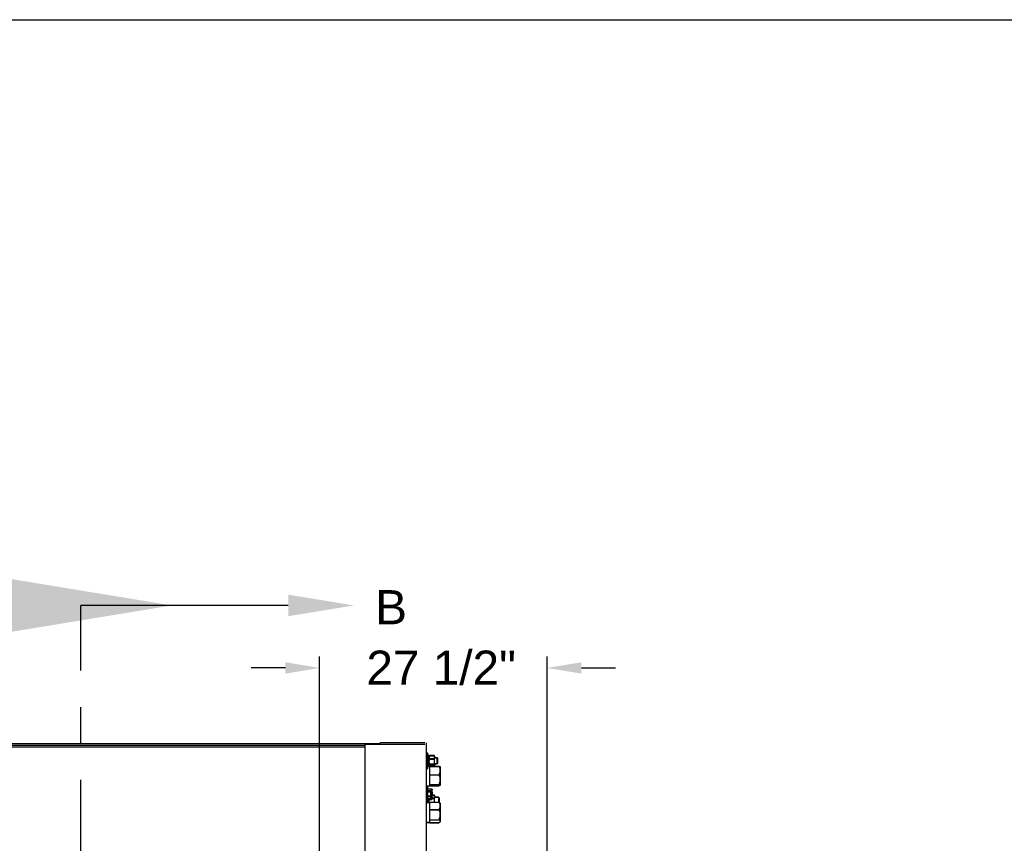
# Model space of a CAD drawing. Header units: inches. Extents: x 170 to 288, y 234 to 248.
# Tile 67 of 192: x 181.3 to 184, y 244.92 to 247.18. Entities that reach past the tile are written whole.
import ezdxf
from ezdxf import colors
from ezdxf.entities.mleader import LeaderData, LeaderLine
from ezdxf.math import Vec2, Vec3

# ---------------------------------------------------------------- set-up
doc = ezdxf.new("R2010")
doc.units = ezdxf.units.IN
doc.header["$LTSCALE"] = 0.25
doc.header["$MEASUREMENT"] = 0
doc.linetypes.add('CENTER', pattern=[2, 1.25, -0.25, 0.25, -0.25])
for name, color, linetype in [('ANNOTATIONS', 1, 'Continuous'), ('SECTION CUTS', 6, 'CENTER'), ('SLIM E GUIDE MOTOR LH', 7, 'Continuous')]:
    doc.layers.add(name, color=color, linetype=linetype)
doc.styles.add('ARIAL', font='arial.ttf', dxfattribs={"height": 0.09375})
doc.styles.add('ROMANS', font='Romans', dxfattribs={"height": 0.09375})
doc.styles.get("Standard").update_dxf_attribs({"font": 'romans.shx'})
doc.dimstyles.get("Standard").update_dxf_attribs({"dimscale": 60, "dimtxt": 0.0833, "dimasz": 0.0833, "dimexe": 0.0833, "dimexo": 0.04, "dimgap": 0.09, "dimtad": 0, "dimtih": 1, "dimtoh": 1, "dimdec": 4, "dimzin": 1, "dimdsep": 46, "dimlunit": 4, "dimtxsty": 'Standard', "dimcen": 0.09, "dimclrt": 150, "dimadec": 4, "dimazin": 2, "dimtfac": 1, "dimtdec": 0, "dimtofl": 0, "dimtmove": 0, "dimatfit": 3, "dimfxl": 1, "dimtolj": 1, "dimtzin": 0, "dimlwd": -1, "dimlwe": -1, "dimarcsym": 1})
doc.dimstyles.new('STANDARD$0', dxfattribs={"dimtxt": 0.09375, "dimasz": 0.09375, "dimexe": 0.03125, "dimexo": 0.046875, "dimgap": 0.09, "dimtad": 0, "dimtih": 1, "dimtoh": 1, "dimdec": 4, "dimzin": 0, "dimdsep": 46, "dimtxsty": 'ARIAL', "dimcen": 0.09, "dimadec": 0, "dimazin": 0, "dimtfac": 1, "dimtdec": 4, "dimtofl": 0, "dimtmove": 0, "dimatfit": 1, "dimfxl": 1, "dimtolj": 1, "dimtzin": 0, "dimarcsym": 0})

# ---------------------------------------------------------------- blocks, each defined once
blk = doc.blocks.new('*D7')
at = {"layer": 'ANNOTATIONS', "color": 0, "lineweight": -2, "transparency": 16777216}
for p, q in [((182.1204, 244.2749), (182.1204, 245.4338)), ((182.745, 244.7789), (182.745, 245.4338)), ((182.0267, 245.4025), (181.9329, 245.4025)), ((182.8388, 245.4025), (182.9325, 245.4025))]:
    blk.add_line(p, q, dxfattribs=at)
at = {"layer": 'ANNOTATIONS', "color": 0, "transparency": 16777216}
for points in [[(182.0267, 245.4182), (182.0267, 245.3869), (182.1204, 245.4025)], [(182.8388, 245.4182), (182.8388, 245.3869), (182.745, 245.4025)]]:
    blk.add_solid(points, dxfattribs=at)
at = {"layer": 'defpoints', "color": 0, "transparency": 16777216}
for p in [(182.745, 245.4025), (182.745, 244.6852), (182.1204, 244.1811)]:
    blk.add_point(p, dxfattribs=at)
at = {"layer": 'ANNOTATIONS', "color": 0, "transparency": 16777216, "insert": (182.4542, 245.4025), "char_height": 0.09375, "attachment_point": 5, "style": 'ARIAL'}
blk.add_mtext('\\A1;27 1/2"', dxfattribs=at)

msp = doc.modelspace()

# ---------------------------------------------------------------- linework, layer by layer
at = {"layer": 'defpoints'}
msp.add_lwpolyline([(189.05875, 234.44685), (169.58887, 234.44685), (169.58887, 247.18196), (189.05875, 247.18196)], close=True, dxfattribs=at)
at = {"layer": 'SECTION CUTS'}
msp.add_line((181.46512, 239.88263), (181.46512, 245.57406), dxfattribs=at)
at = {"layer": 'SLIM E GUIDE MOTOR LH'}
for p, q in [((177.95375, 245.19505), (182.28708, 245.19505)), ((177.99542, 245.19088), (182.24542, 245.19088)), ((177.99542, 245.19016), (182.24542, 245.19016)), ((182.24542, 244.19297), (182.24542, 245.19232)), ((182.40942, 245.19232), (182.24542, 245.19232)), ((182.28708, 245.19232), (182.28708, 245.19649)), ((182.40942, 245.19649), (182.28708, 245.19649)), ((182.41378, 244.18808), (182.41378, 245.19649)), ((182.24542, 245.18528), (177.99542, 245.18528)), ((182.41712, 245.16859), (182.41378, 245.16859)), ((182.41378, 245.1682), (182.41712, 245.1682)), ((182.41712, 245.12653), (182.41712, 245.16859)), ((182.42128, 245.16224), (182.41712, 245.16224)), ((182.42128, 245.13288), (182.42128, 245.16224)), ((182.41712, 245.16185), (182.42128, 245.16185)), ((182.41712, 245.14659), (182.42128, 245.14659)), ((182.42128, 245.1462), (182.41712, 245.1462)), ((182.42128, 245.14575), (182.41712, 245.14575)), ((182.41712, 245.14535), (182.42128, 245.14535)), ((182.41712, 245.14435), (182.42128, 245.14435)), ((182.42128, 245.14395), (182.41712, 245.14395)), ((182.42207, 245.16117), (182.42128, 245.16026)), ((182.42128, 245.15986), (182.42207, 245.16077)), ((182.42128, 245.13526), (182.42207, 245.13435)), ((182.43455, 245.16201), (182.42295, 245.16201)), ((182.42295, 245.16162), (182.43455, 245.16162)), ((182.43455, 245.1529), (182.42295, 245.1529)), ((182.42295, 245.15251), (182.43455, 245.15251)), ((182.43455, 245.13865), (182.42295, 245.13865)), ((182.42295, 245.13826), (182.43455, 245.13826)), ((182.43622, 245.16026), (182.43543, 245.16117)), ((182.43543, 245.16077), (182.43622, 245.15986)), ((182.43543, 245.13435), (182.43622, 245.13526)), ((182.43622, 245.13214), (182.43622, 245.16026)), ((182.4433, 245.15609), (182.43622, 245.15609)), ((182.43622, 245.1557), (182.44226, 245.1557)), ((182.43622, 245.13943), (182.4433, 245.13943)), ((182.44226, 245.13903), (182.43622, 245.13903)), ((182.44226, 245.1557), (182.44378, 245.15417)), ((182.44226, 245.1557), (182.44226, 245.13903)), ((182.44378, 245.14056), (182.44226, 245.13903)), ((182.44483, 245.15457), (182.4433, 245.15609)), ((182.4433, 245.13943), (182.4433, 245.15609)), ((182.4433, 245.13943), (182.44483, 245.14095)), ((182.44378, 245.15417), (182.44378, 245.14056)), ((182.44483, 245.14095), (182.44483, 245.15457)), ((182.41378, 245.12693), (182.41712, 245.12693)), ((182.41712, 245.12653), (182.41378, 245.12653)), ((182.41712, 245.13328), (182.42128, 245.13328)), ((182.42128, 245.13288), (182.41712, 245.13288)), ((182.42207, 245.13395), (182.42128, 245.13486)), ((182.42212, 245.13356), (182.42128, 245.13356)), ((182.42128, 245.13316), (182.42212, 245.13316)), ((182.42212, 245.13356), (182.42212, 245.07826)), ((182.42265, 245.13111), (182.42212, 245.13111)), ((182.42212, 245.13071), (182.42265, 245.13071)), ((182.42265, 245.13254), (182.44835, 245.13254)), ((182.42265, 245.07929), (182.42265, 245.13254)), ((182.42265, 245.13214), (182.44835, 245.13214)), ((182.42265, 245.10926), (182.44835, 245.10926)), ((182.42265, 245.10886), (182.44835, 245.10886)), ((182.43455, 245.13351), (182.42295, 245.13351)), ((182.42295, 245.13311), (182.43455, 245.13311)), ((182.43622, 245.13486), (182.43543, 245.13395)), ((182.43622, 245.1336), (182.436, 245.13254)), ((182.43622, 245.13321), (182.436, 245.13214)), ((182.45168, 245.13111), (182.45155, 245.13126)), ((182.45155, 245.13086), (182.45168, 245.13071)), ((182.45168, 245.13111), (182.45168, 245.08071)), ((182.42212, 245.08111), (182.42265, 245.08111)), ((182.42265, 245.08284), (182.44835, 245.08284)), ((182.42265, 245.08244), (182.44835, 245.08244)), ((182.45155, 245.08096), (182.45168, 245.08111)), ((182.41378, 245.07866), (182.42212, 245.07866)), ((182.42212, 245.07826), (182.41378, 245.07826)), ((182.41712, 245.07694), (182.41378, 245.07694)), ((182.41378, 245.07655), (182.41712, 245.07655)), ((182.41712, 245.03316), (182.41712, 245.07694)), ((182.41712, 245.07039), (182.42813, 245.07039)), ((182.41712, 245.06641), (182.42521, 245.06641)), ((182.41712, 245.06509), (182.42813, 245.06509)), ((182.41712, 245.06244), (182.42521, 245.06244)), ((182.42265, 245.08071), (182.42212, 245.08071)), ((182.42265, 245.07969), (182.44835, 245.07969)), ((182.42265, 245.07929), (182.44835, 245.07929)), ((182.42564, 245.06578), (182.42605, 245.06508)), ((182.42605, 245.06508), (182.42605, 245.04635)), ((182.42925, 245.06861), (182.42871, 245.06955)), ((182.42925, 245.04361), (182.42925, 245.06861)), ((182.45168, 245.08071), (182.45155, 245.08056)), ((182.41378, 245.03528), (182.41712, 245.03528)), ((182.41712, 245.03488), (182.41378, 245.03488)), ((182.42212, 245.03356), (182.41378, 245.03356)), ((182.41378, 245.03316), (182.42212, 245.03316)), ((182.41712, 245.05175), (182.42521, 245.05175)), ((182.41712, 245.05081), (182.42813, 245.05081)), ((182.41712, 245.04502), (182.42521, 245.04502)), ((182.41712, 245.04183), (182.42813, 245.04183)), ((182.41712, 245.03828), (182.42128, 245.03828)), ((182.42128, 245.03788), (182.41712, 245.03788)), ((182.42128, 245.03743), (182.41712, 245.03743)), ((182.41712, 245.03704), (182.42128, 245.03704)), ((182.41712, 245.03603), (182.42128, 245.03603)), ((182.42128, 245.03564), (182.41712, 245.03564)), ((182.42128, 245.03316), (182.42128, 245.04502)), ((182.42212, 245.03356), (182.42212, 244.97826)), ((182.42265, 245.03111), (182.42212, 245.03111)), ((182.42212, 245.03071), (182.42265, 245.03071)), ((182.42265, 245.03405), (182.44835, 245.03405)), ((182.42265, 244.97778), (182.42265, 245.03405)), ((182.42265, 245.03365), (182.44835, 245.03365)), ((182.42295, 245.04419), (182.43455, 245.04419)), ((182.42605, 245.04635), (182.42564, 245.04565)), ((182.42605, 245.0533), (182.43455, 245.0533)), ((182.42871, 245.04267), (182.42925, 245.04361)), ((182.43455, 245.0537), (182.42925, 245.0537)), ((182.43455, 245.04459), (182.42925, 245.04459)), ((182.43622, 245.05194), (182.43543, 245.05285)), ((182.43543, 245.05246), (182.43622, 245.05155)), ((182.43622, 245.03365), (182.43622, 245.05194)), ((182.44662, 245.04778), (182.43622, 245.04778)), ((182.43622, 245.04738), (182.44662, 245.04738)), ((182.44815, 245.04625), (182.44662, 245.04778)), ((182.44662, 245.04778), (182.44662, 245.03365)), ((182.44662, 245.04738), (182.44815, 245.04585)), ((182.44815, 245.04625), (182.44815, 245.03365)), ((182.45168, 245.03111), (182.45088, 245.03204)), ((182.45088, 245.03164), (182.45168, 245.03071)), ((182.45168, 245.03111), (182.45168, 244.98071)), ((182.42265, 245.01377), (182.44835, 245.01377)), ((182.42265, 245.01337), (182.44835, 245.01337)), ((182.41378, 244.97866), (182.42212, 244.97866)), ((182.42212, 244.97826), (182.41378, 244.97826)), ((182.42212, 244.98111), (182.42265, 244.98111)), ((182.42265, 244.98071), (182.42212, 244.98071)), ((182.42265, 244.98584), (182.44835, 244.98584)), ((182.42265, 244.98544), (182.44835, 244.98544)), ((182.42265, 244.97818), (182.44835, 244.97818)), ((182.42265, 244.97778), (182.44835, 244.97778)), ((182.45088, 244.98018), (182.45168, 244.98111)), ((182.45168, 244.98071), (182.45088, 244.97978))]:
    msp.add_line(p, q, dxfattribs=at)
for points, knots in [([(182.42295, 245.16201), (182.42251, 245.1613), (182.42162, 245.15986), (182.42129, 245.15829), (182.42128, 245.15748), (182.42128, 245.15746)], [0, 0, 0, 0, 0.4843386, 0.98632771, 1, 1, 1, 1]), ([(182.42295, 245.16162), (182.42251, 245.16091), (182.42162, 245.15947), (182.42129, 245.15789), (182.42128, 245.15708), (182.42128, 245.15706)], [0, 0, 0, 0, 0.4843422, 0.9863279, 1, 1, 1, 1]), ([(182.42128, 245.15746), (182.42135, 245.15682), (182.42148, 245.15552), (182.42222, 245.15401), (182.42279, 245.15315), (182.42295, 245.1529)], [0, 0, 0, 0, 0.4062976, 0.8272633, 1, 1, 1, 1]), ([(182.42128, 245.15706), (182.42135, 245.15642), (182.42148, 245.15513), (182.42222, 245.15362), (182.42279, 245.15276), (182.42295, 245.15251)], [0, 0, 0, 0, 0.40629394, 0.82726398, 1, 1, 1, 1]), ([(182.42128, 245.14578), (182.42129, 245.14594), (182.4213, 245.14701), (182.42157, 245.149), (182.42224, 245.1512), (182.42277, 245.15248), (182.42295, 245.1529)], [0, 0, 0, 0, 0.0665377, 0.4352814, 0.8145517, 1, 1, 1, 1]), ([(182.42128, 245.14538), (182.42129, 245.14555), (182.4213, 245.14661), (182.42157, 245.14861), (182.42224, 245.15081), (182.42277, 245.15209), (182.42295, 245.15251)], [0, 0, 0, 0, 0.0665377, 0.4352814, 0.8145517, 1, 1, 1, 1]), ([(182.42295, 245.13865), (182.4227, 245.13926), (182.42212, 245.14068), (182.42144, 245.14306), (182.42134, 245.14487), (182.42128, 245.14578)], [0, 0, 0, 0, 0.2654637, 0.628079, 1, 1, 1, 1]), ([(182.42295, 245.13826), (182.4227, 245.13886), (182.42212, 245.14029), (182.42144, 245.14267), (182.42134, 245.14447), (182.42128, 245.14538)], [0, 0, 0, 0, 0.2654628, 0.6280823, 1, 1, 1, 1]), ([(182.42295, 245.13865), (182.42251, 245.13825), (182.42162, 245.13744), (182.42129, 245.13655), (182.42128, 245.13609), (182.42128, 245.13608)], [0, 0, 0, 0, 0.4843419, 0.9863186, 1, 1, 1, 1]), ([(182.42295, 245.13826), (182.42251, 245.13786), (182.42162, 245.13704), (182.42129, 245.13615), (182.42128, 245.1357), (182.42128, 245.13568)], [0, 0, 0, 0, 0.4843455, 0.9863188, 1, 1, 1, 1]), ([(182.42128, 245.13608), (182.42135, 245.13572), (182.42148, 245.13499), (182.42222, 245.13414), (182.42279, 245.13365), (182.42295, 245.13351)], [0, 0, 0, 0, 0.4062897, 0.8272657, 1, 1, 1, 1]), ([(182.42128, 245.13568), (182.42135, 245.13532), (182.42148, 245.13459), (182.42222, 245.13374), (182.42279, 245.13325), (182.42295, 245.13311)], [0, 0, 0, 0, 0.4062861, 0.8272663, 1, 1, 1, 1]), ([(182.4221, 245.16114), (182.42222, 245.16129), (182.42244, 245.16159), (182.42278, 245.16187), (182.42295, 245.16201)], [0, 0, 0, 0, 0.5038924, 1, 1, 1, 1]), ([(182.4221, 245.16074), (182.42222, 245.16089), (182.42244, 245.16119), (182.42278, 245.16147), (182.42295, 245.16162)], [0, 0, 0, 0, 0.503884, 1, 1, 1, 1]), ([(182.43455, 245.16201), (182.43499, 245.1613), (182.43588, 245.15986), (182.43621, 245.15829), (182.43622, 245.15748), (182.43622, 245.15746)], [0, 0, 0, 0, 0.4843373, 0.9863278, 1, 1, 1, 1]), ([(182.4354, 245.16114), (182.43529, 245.16129), (182.43506, 245.16159), (182.43472, 245.16187), (182.43455, 245.16201)], [0, 0, 0, 0, 0.5038924, 1, 1, 1, 1]), ([(182.43455, 245.16162), (182.43499, 245.16091), (182.43588, 245.15947), (182.43621, 245.15789), (182.43622, 245.15708), (182.43622, 245.15706)], [0, 0, 0, 0, 0.4843422, 0.9863279, 1, 1, 1, 1]), ([(182.4354, 245.16074), (182.43529, 245.16089), (182.43506, 245.16119), (182.43472, 245.16147), (182.43455, 245.16162)], [0, 0, 0, 0, 0.503884, 1, 1, 1, 1]), ([(182.43622, 245.15746), (182.43615, 245.15682), (182.43602, 245.15552), (182.43528, 245.15401), (182.43471, 245.15315), (182.43455, 245.1529)], [0, 0, 0, 0, 0.4062976, 0.8272633, 1, 1, 1, 1]), ([(182.43622, 245.15706), (182.43615, 245.15642), (182.43602, 245.15513), (182.43528, 245.15362), (182.43471, 245.15276), (182.43455, 245.15251)], [0, 0, 0, 0, 0.40629394, 0.82726398, 1, 1, 1, 1]), ([(182.43622, 245.14578), (182.43622, 245.14594), (182.4362, 245.14701), (182.43593, 245.149), (182.43526, 245.1512), (182.43473, 245.15248), (182.43455, 245.1529)], [0, 0, 0, 0, 0.0665377, 0.4352814, 0.8145517, 1, 1, 1, 1]), ([(182.43622, 245.14538), (182.43622, 245.14555), (182.4362, 245.14661), (182.43593, 245.14861), (182.43526, 245.15081), (182.43473, 245.15209), (182.43455, 245.15251)], [0, 0, 0, 0, 0.0665377, 0.4352814, 0.8145517, 1, 1, 1, 1]), ([(182.43455, 245.13865), (182.4348, 245.13926), (182.43538, 245.14068), (182.43606, 245.14306), (182.43616, 245.14487), (182.43622, 245.14578)], [0, 0, 0, 0, 0.2654628, 0.6280823, 1, 1, 1, 1]), ([(182.43455, 245.13826), (182.4348, 245.13886), (182.43538, 245.14029), (182.43606, 245.14267), (182.43616, 245.14447), (182.43622, 245.14538)], [0, 0, 0, 0, 0.2654628, 0.6280823, 1, 1, 1, 1]), ([(182.43455, 245.13865), (182.43499, 245.13825), (182.43588, 245.13744), (182.43621, 245.13655), (182.43622, 245.13609), (182.43622, 245.13608)], [0, 0, 0, 0, 0.4843406, 0.9863187, 1, 1, 1, 1]), ([(182.43455, 245.13826), (182.43499, 245.13786), (182.43588, 245.13704), (182.43621, 245.13615), (182.43622, 245.1357), (182.43622, 245.13568)], [0, 0, 0, 0, 0.4843455, 0.9863188, 1, 1, 1, 1]), ([(182.43622, 245.13608), (182.43615, 245.13572), (182.43602, 245.13499), (182.43528, 245.13414), (182.43471, 245.13365), (182.43455, 245.13351)], [0, 0, 0, 0, 0.4062897, 0.8272657, 1, 1, 1, 1]), ([(182.43622, 245.13568), (182.43615, 245.13532), (182.43602, 245.13459), (182.43528, 245.13374), (182.43471, 245.13325), (182.43455, 245.13311)], [0, 0, 0, 0, 0.4062861, 0.8272663, 1, 1, 1, 1]), ([(182.42161, 245.13488), (182.42145, 245.13448), (182.42129, 245.13405), (182.42128, 245.13362), (182.42128, 245.1336)], [0, 0, 0, 0, 0.9605866, 1, 1, 1, 1]), ([(182.42161, 245.13449), (182.42145, 245.13408), (182.42128, 245.13365), (182.42128, 245.13322), (182.42128, 245.13321)], [0, 0, 0, 0, 0.9605872, 1, 1, 1, 1]), ([(182.43589, 245.13488), (182.43605, 245.13448), (182.43622, 245.13405), (182.43622, 245.13362), (182.43622, 245.1336)], [0, 0, 0, 0, 0.9605872, 1, 1, 1, 1]), ([(182.43589, 245.13449), (182.43605, 245.13408), (182.43622, 245.13365), (182.43622, 245.13322), (182.43622, 245.13321)], [0, 0, 0, 0, 0.9605872, 1, 1, 1, 1]), ([(182.45168, 245.1209), (182.45156, 245.12253), (182.4513, 245.12585), (182.4498, 245.1297), (182.44868, 245.1319), (182.44835, 245.13254)], [0, 0, 0, 0, 0.40628858, 0.82726795, 1, 1, 1, 1]), ([(182.44835, 245.13254), (182.44884, 245.1324), (182.45001, 245.13209), (182.45118, 245.13166), (182.45136, 245.13136), (182.45143, 245.13126)], [0, 0, 0, 0, 0.3251393, 0.7692813, 1, 1, 1, 1]), ([(182.44835, 245.13214), (182.44923, 245.13033), (182.45057, 245.12758), (182.45148, 245.12369), (182.45168, 245.12162), (182.45168, 245.12056), (182.45168, 245.1205)], [0, 0, 0, 0, 0.4839104, 0.73518963, 0.98633983, 1, 1, 1, 1]), ([(182.44835, 245.13214), (182.44884, 245.13201), (182.45, 245.13169), (182.45118, 245.13126), (182.45136, 245.13096), (182.45143, 245.13086)], [0, 0, 0, 0, 0.3251351, 0.769281, 1, 1, 1, 1]), ([(182.44835, 245.10926), (182.44923, 245.11107), (182.45056, 245.11382), (182.45149, 245.11772), (182.45168, 245.11978), (182.45168, 245.12084), (182.45168, 245.1209)], [0, 0, 0, 0, 0.4839122, 0.7351923, 0.9863399, 1, 1, 1, 1]), ([(182.45168, 245.1205), (182.45156, 245.11887), (182.4513, 245.11556), (182.4498, 245.1117), (182.44868, 245.1095), (182.44835, 245.10886)], [0, 0, 0, 0, 0.4062905, 0.8272674, 1, 1, 1, 1]), ([(182.45168, 245.09605), (182.45156, 245.0979), (182.4513, 245.10166), (182.4498, 245.10604), (182.44868, 245.10854), (182.44835, 245.10926)], [0, 0, 0, 0, 0.4062912, 0.82726901, 1, 1, 1, 1]), ([(182.44835, 245.10886), (182.44923, 245.10681), (182.45057, 245.10369), (182.45148, 245.09927), (182.45168, 245.09692), (182.45168, 245.09571), (182.45168, 245.09565)], [0, 0, 0, 0, 0.48390853, 0.735188, 0.98634, 1, 1, 1, 1]), ([(182.44835, 245.08284), (182.44923, 245.08489), (182.45056, 245.08801), (182.45149, 245.09244), (182.45168, 245.09478), (182.45168, 245.09599), (182.45168, 245.09605)], [0, 0, 0, 0, 0.4839123, 0.7351939, 0.98634, 1, 1, 1, 1]), ([(182.45168, 245.09565), (182.45156, 245.0938), (182.4513, 245.09004), (182.4498, 245.08566), (182.44868, 245.08316), (182.44835, 245.08244)], [0, 0, 0, 0, 0.4062913, 0.8272682, 1, 1, 1, 1]), ([(182.44835, 245.08284), (182.44885, 245.0827), (182.45002, 245.08239), (182.45137, 245.08186), (182.45158, 245.08146), (182.45168, 245.08126)], [0, 0, 0, 0, 0.2654582, 0.6280756, 1, 1, 1, 1]), ([(182.44835, 245.08244), (182.44885, 245.08231), (182.45002, 245.08199), (182.45137, 245.08146), (182.45158, 245.08107), (182.45168, 245.08086)], [0, 0, 0, 0, 0.265455, 0.6280758, 1, 1, 1, 1]), ([(182.45168, 245.08126), (182.45168, 245.08122), (182.45166, 245.08099), (182.45111, 245.08055), (182.44978, 245.08006), (182.4487, 245.07978), (182.44835, 245.07969)], [0, 0, 0, 0, 0.0665331, 0.4352838, 0.8145544, 1, 1, 1, 1]), ([(182.42605, 245.06443), (182.42604, 245.06459), (182.426, 245.06526), (182.42555, 245.06591), (182.42521, 245.06641)], [0, 0, 0, 0, 0.2366357, 1, 1, 1, 1]), ([(182.42521, 245.06244), (182.42532, 245.06258), (182.42581, 245.06323), (182.42595, 245.0639), (182.42605, 245.06443)], [0, 0, 0, 0, 0.2170745, 1, 1, 1, 1]), ([(182.42605, 245.05709), (182.42605, 245.05722), (182.42604, 245.05903), (182.42561, 245.0608), (182.42521, 245.06244)], [0, 0, 0, 0, 0.0702178, 1, 1, 1, 1]), ([(182.42521, 245.05175), (182.42545, 245.05261), (182.42592, 245.05437), (182.42601, 245.05618), (182.42605, 245.05709)], [0, 0, 0, 0, 0.4954613, 1, 1, 1, 1]), ([(182.42813, 245.07039), (182.42858, 245.06973), (182.42918, 245.06886), (182.42924, 245.06796), (182.42925, 245.06774)], [0, 0, 0, 0, 0.7536876, 1, 1, 1, 1]), ([(182.42925, 245.06774), (182.42912, 245.06705), (182.42894, 245.06615), (182.42828, 245.06529), (182.42813, 245.06509)], [0, 0, 0, 0, 0.7706417, 1, 1, 1, 1]), ([(182.42813, 245.06509), (182.42845, 245.06393), (182.42908, 245.06159), (182.42919, 245.05917), (182.42925, 245.05795)], [0, 0, 0, 0, 0.49545685, 1, 1, 1, 1]), ([(182.42925, 245.05795), (182.42925, 245.05778), (182.42924, 245.0565), (182.42899, 245.05409), (182.42842, 245.05191), (182.42813, 245.05081)], [0, 0, 0, 0, 0.0700959, 0.5307919, 1, 1, 1, 1]), ([(182.45168, 245.08086), (182.45168, 245.08083), (182.45166, 245.08059), (182.45111, 245.08015), (182.44978, 245.07966), (182.4487, 245.07938), (182.44835, 245.07929)], [0, 0, 0, 0, 0.066533, 0.4352854, 0.8145503, 1, 1, 1, 1]), ([(182.42128, 245.03707), (182.42129, 245.03723), (182.4213, 245.0383), (182.42157, 245.04029), (182.42224, 245.04249), (182.42277, 245.04377), (182.42295, 245.04419)], [0, 0, 0, 0, 0.0665376, 0.4352814, 0.8145511, 1, 1, 1, 1]), ([(182.42128, 245.03746), (182.42129, 245.03763), (182.4213, 245.03869), (182.42146, 245.04018), (182.42186, 245.04144), (182.42199, 245.04183)], [0, 0, 0, 0, 0.11017229, 0.72073448, 1, 1, 1, 1]), ([(182.42186, 245.03356), (182.42174, 245.03395), (182.42137, 245.03522), (182.42132, 245.03655), (182.42128, 245.03746)], [0, 0, 0, 0, 0.3078738, 1, 1, 1, 1]), ([(182.42186, 245.03316), (182.42174, 245.03355), (182.42137, 245.03482), (182.42132, 245.03615), (182.42128, 245.03707)], [0, 0, 0, 0, 0.3078818, 1, 1, 1, 1]), ([(182.42265, 245.0311), (182.4225, 245.03145), (182.42228, 245.03194), (182.42215, 245.03245), (182.42212, 245.0326)], [0, 0, 0, 0, 0.7114523, 1, 1, 1, 1]), ([(182.42265, 245.03071), (182.4225, 245.03105), (182.42228, 245.03154), (182.42215, 245.03206), (182.42212, 245.03221)], [0, 0, 0, 0, 0.7114346, 1, 1, 1, 1]), ([(182.42244, 245.04502), (182.42245, 245.04499), (182.42258, 245.04471), (182.42277, 245.04444), (182.42295, 245.04419)], [0, 0, 0, 0, 0.0845859, 1, 1, 1, 1]), ([(182.42605, 245.04838), (182.42605, 245.04846), (182.42604, 245.0496), (182.42561, 245.05071), (182.42521, 245.05175)], [0, 0, 0, 0, 0.0702115, 1, 1, 1, 1]), ([(182.42521, 245.04502), (182.42545, 245.04556), (182.42592, 245.04667), (182.42601, 245.04781), (182.42605, 245.04838)], [0, 0, 0, 0, 0.4954571, 1, 1, 1, 1]), ([(182.42559, 245.04566), (182.42557, 245.04559), (182.42551, 245.04537), (182.42533, 245.04516), (182.42521, 245.04502)], [0, 0, 0, 0, 0.3404551, 1, 1, 1, 1]), ([(182.42813, 245.05081), (182.42845, 245.05009), (182.42908, 245.04861), (182.42919, 245.04709), (182.42925, 245.04632)], [0, 0, 0, 0, 0.4954527, 1, 1, 1, 1]), ([(182.42925, 245.04632), (182.42925, 245.04622), (182.42924, 245.04541), (182.42899, 245.04389), (182.42842, 245.04253), (182.42813, 245.04183)], [0, 0, 0, 0, 0.0700948, 0.5307852, 1, 1, 1, 1]), ([(182.42813, 245.04183), (182.4283, 245.04203), (182.42854, 245.04231), (182.42862, 245.0426), (182.42865, 245.04269)], [0, 0, 0, 0, 0.70116783, 1, 1, 1, 1]), ([(182.43455, 245.0537), (182.43499, 245.05299), (182.43588, 245.05155), (182.43621, 245.04997), (182.43622, 245.04916), (182.43622, 245.04914)], [0, 0, 0, 0, 0.4843393, 0.9863298, 1, 1, 1, 1]), ([(182.4354, 245.05282), (182.43529, 245.05297), (182.43506, 245.05327), (182.43472, 245.05356), (182.43455, 245.0537)], [0, 0, 0, 0, 0.5038689, 1, 1, 1, 1]), ([(182.43455, 245.0533), (182.43499, 245.05259), (182.43588, 245.05115), (182.43621, 245.04957), (182.43622, 245.04877), (182.43622, 245.04875)], [0, 0, 0, 0, 0.4843441, 0.9863299, 1, 1, 1, 1]), ([(182.4354, 245.05243), (182.43529, 245.05258), (182.43506, 245.05287), (182.43472, 245.05316), (182.43455, 245.0533)], [0, 0, 0, 0, 0.5038606, 1, 1, 1, 1]), ([(182.43622, 245.04914), (182.43615, 245.0485), (182.43602, 245.04721), (182.43528, 245.0457), (182.43471, 245.04484), (182.43455, 245.04459)], [0, 0, 0, 0, 0.4062932, 0.8272624, 1, 1, 1, 1]), ([(182.43622, 245.04875), (182.43615, 245.04811), (182.43602, 245.04681), (182.43528, 245.0453), (182.43471, 245.04444), (182.43455, 245.04419)], [0, 0, 0, 0, 0.4062896, 0.8272631, 1, 1, 1, 1]), ([(182.43622, 245.03746), (182.43622, 245.03763), (182.4362, 245.03869), (182.43593, 245.04069), (182.43526, 245.04289), (182.43473, 245.04417), (182.43455, 245.04459)], [0, 0, 0, 0, 0.0665376, 0.4352814, 0.8145511, 1, 1, 1, 1]), ([(182.43622, 245.03707), (182.43622, 245.03723), (182.4362, 245.0383), (182.43593, 245.04029), (182.43526, 245.04249), (182.43473, 245.04377), (182.43455, 245.04419)], [0, 0, 0, 0, 0.0665376, 0.4352814, 0.8145511, 1, 1, 1, 1]), ([(182.43577, 245.03405), (182.43584, 245.03428), (182.43616, 245.03538), (182.43619, 245.03654), (182.43622, 245.03746)], [0, 0, 0, 0, 0.2075389, 1, 1, 1, 1]), ([(182.43577, 245.03365), (182.43584, 245.03388), (182.43616, 245.03499), (182.43619, 245.03615), (182.43622, 245.03707)], [0, 0, 0, 0, 0.20752985, 1, 1, 1, 1]), ([(182.45168, 245.02391), (182.45156, 245.02533), (182.4513, 245.02822), (182.4498, 245.03158), (182.44868, 245.03349), (182.44835, 245.03405)], [0, 0, 0, 0, 0.4062921, 0.8272682, 1, 1, 1, 1]), ([(182.44835, 245.03405), (182.44886, 245.03372), (182.44989, 245.03307), (182.45051, 245.03238), (182.45082, 245.03203)], [0, 0, 0, 0, 0.4941525, 1, 1, 1, 1]), ([(182.44835, 245.03365), (182.44923, 245.03207), (182.45057, 245.02968), (182.45148, 245.02628), (182.45168, 245.02448), (182.45168, 245.02356), (182.45168, 245.02351)], [0, 0, 0, 0, 0.4839091, 0.7351906, 0.9863413, 1, 1, 1, 1]), ([(182.44835, 245.03365), (182.44886, 245.03332), (182.44989, 245.03267), (182.45051, 245.03198), (182.45082, 245.03163)], [0, 0, 0, 0, 0.4941489, 1, 1, 1, 1]), ([(182.44835, 245.01377), (182.44923, 245.01535), (182.45056, 245.01774), (182.45149, 245.02114), (182.45168, 245.02294), (182.45168, 245.02386), (182.45168, 245.02391)], [0, 0, 0, 0, 0.48391201, 0.73519159, 0.98634127, 1, 1, 1, 1]), ([(182.45168, 245.02351), (182.45156, 245.02209), (182.4513, 245.0192), (182.4498, 245.01584), (182.44868, 245.01393), (182.44835, 245.01337)], [0, 0, 0, 0, 0.4062892, 0.8272692, 1, 1, 1, 1]), ([(182.45168, 244.9998), (182.45156, 245.00176), (182.4513, 245.00574), (182.4498, 245.01037), (182.44868, 245.013), (182.44835, 245.01377)], [0, 0, 0, 0, 0.4062902, 0.827267, 1, 1, 1, 1]), ([(182.44835, 245.01337), (182.44923, 245.0112), (182.45057, 245.0079), (182.45148, 245.00323), (182.45168, 245.00075), (182.45168, 244.99947), (182.45168, 244.99941)], [0, 0, 0, 0, 0.4839125, 0.7351912, 0.9863398, 1, 1, 1, 1]), ([(182.44835, 244.98584), (182.44923, 244.98801), (182.45056, 244.99131), (182.45149, 244.99598), (182.45168, 244.99847), (182.45168, 244.99974), (182.45168, 244.9998)], [0, 0, 0, 0, 0.483912, 0.7351927, 0.9863401, 1, 1, 1, 1]), ([(182.45168, 244.99941), (182.45156, 244.99745), (182.4513, 244.99347), (182.4498, 244.98884), (182.44868, 244.98621), (182.44835, 244.98544)], [0, 0, 0, 0, 0.4062895, 0.82727, 1, 1, 1, 1]), ([(182.44835, 244.98584), (182.44885, 244.98551), (182.45002, 244.98475), (182.45137, 244.98347), (182.45158, 244.9825), (182.45168, 244.98201)], [0, 0, 0, 0, 0.2654571, 0.62807562, 1, 1, 1, 1]), ([(182.44835, 244.98544), (182.44885, 244.98512), (182.45002, 244.98435), (182.45137, 244.98307), (182.45158, 244.9821), (182.45168, 244.98161)], [0, 0, 0, 0, 0.2654539, 0.6280758, 1, 1, 1, 1]), ([(182.45168, 244.98201), (182.45168, 244.98192), (182.45166, 244.98135), (182.45111, 244.98027), (182.44978, 244.97909), (182.4487, 244.9784), (182.44835, 244.97818)], [0, 0, 0, 0, 0.0665322, 0.4352827, 0.8145535, 1, 1, 1, 1]), ([(182.45168, 244.98161), (182.45168, 244.98152), (182.45166, 244.98095), (182.45111, 244.97988), (182.44978, 244.97869), (182.4487, 244.97801), (182.44835, 244.97778)], [0, 0, 0, 0, 0.066532, 0.4352843, 0.8145495, 1, 1, 1, 1])]:
    msp.add_open_spline(points, degree=3, knots=knots, dxfattribs=at)

# ---------------------------------------------------------------- texts
at = {"layer": 'SECTION CUTS', "style": 'ARIAL'}
msp.add_text('B', height=0.09375, dxfattribs=at).set_placement((182.27314, 245.52237))

# ---------------------------------------------------------------- dimensions: what is measured, and where the dimension line sits
at = {"layer": 'ANNOTATIONS'}
dim = msp.add_linear_dim(base=(182.74503, 245.40253), p1=(182.12042, 244.18111), p2=(182.74503, 244.68519), text='27 1/2"', dimstyle='STANDARD$0', override={"dimexo": 0.09375}, dxfattribs=at)
dim.commit()
dim.dimension.update_dxf_attribs({"geometry": '*D7', "text_midpoint": (182.45416, 245.40253), "dimtype": 160})

# ---------------------------------------------------------------- leaders
at = {"layer": 'SECTION CUTS'}
msp.add_leader([(181.71512, 245.57406), (181.46512, 245.57406)], dimstyle='Standard', override={"dimtxt": 0.09375, "dimasz": 0.09375, "dimexe": 0.046875, "dimgap": 0.09, "dimtad": 0, "dimtih": 0, "dimtoh": 0, "dimtxsty": 'ROMANS'}, dxfattribs=at)
ml = msp.add_multileader_mtext('Standard', dxfattribs=at)
ml.set_content('', color=256)
ml.set_leader_properties()
ml.build(insert=Vec2(0, 0))
ml.multileader.update_dxf_attribs({"dogleg_length": 0, "arrow_head_size": 0.18})
ctx = ml.context
ctx.base_point, ctx.char_height, ctx.arrow_head_size, ctx.landing_gap_size, ctx.plane_origin, ctx.plane_x_axis, ctx.plane_y_axis = Vec3(181.46512, 245.57406), 0.18, 0.18, 0, Vec3(182.21464, 245.57406), Vec3(0, 1), Vec3(-1, 0)
notes = []
notes.append((ctx, [(0, (1, 1, 0), (181.46512, 245.57406), (1, 0), 0, [(0, [(182.21464, 245.57406)], 0, [])])]))
ctx.mtext.insert, ctx.mtext.text_direction, ctx.mtext.rotation, ctx.mtext.flow_direction = Vec3(181.37512, 245.57406), Vec3(0, 1), 1.5707963, 5
for ctx, leaders in notes:
    for number, flags, end, landing, length, lines in leaders:
        leader = LeaderData()
        leader.index, (leader.has_last_leader_line, leader.has_dogleg_vector, leader.attachment_direction) = number, flags
        leader.last_leader_point, leader.dogleg_vector, leader.dogleg_length = Vec3(end), Vec3(landing), length
        for number, points, colour, breaks in lines:
            line = LeaderLine()
            line.index, line.vertices, line.color, line.breaks = number, Vec3.list(points), colors.encode_raw_color(colour), breaks
            leader.lines.append(line)
        ctx.leaders.append(leader)

doc.saveas('drawing.dxf')
